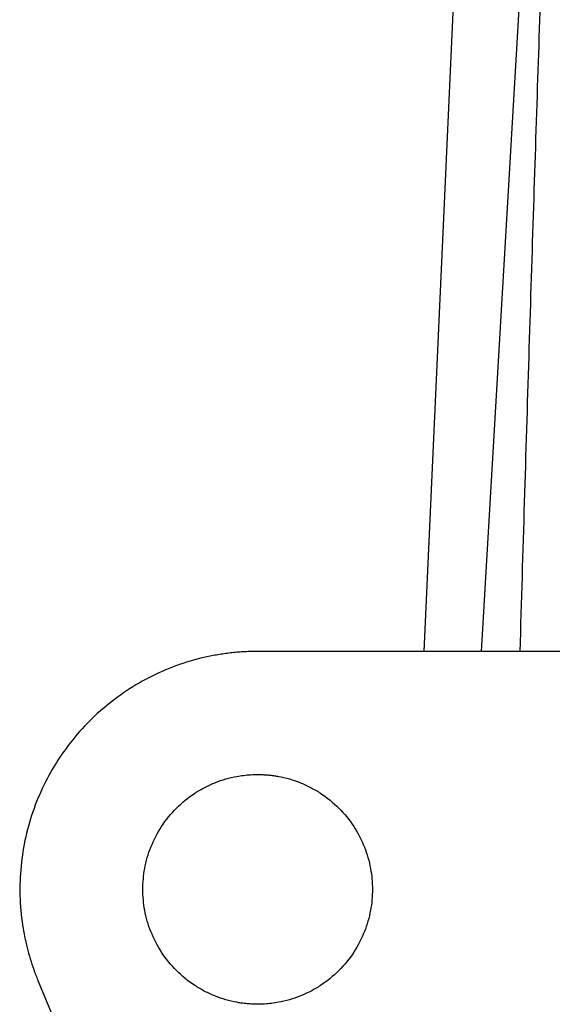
# Model space of a CAD drawing. Header units: millimetres. Extents: x 296 to 1495, y 17 to 1173.
# Tile 4 of 23: x 686 to 719, y 514 to 574. Entities that reach past the tile are written whole.
import ezdxf

# ---------------------------------------------------------------- set-up
doc = ezdxf.new("R2010")
doc.units = ezdxf.units.MM

msp = doc.modelspace()

# ---------------------------------------------------------------- linework, layer by layer
at = {"color": 7, "linetype": 'Continuous', "lineweight": 25}
for p, q in [((711.13, 535.979), (713.919, 597.355)), ((714.613, 535.979), (718.221, 597.355)), ((721.618, 535.979), (700.968, 535.979)), ((687.572, 515.93), (690.844, 508.03))]:
    msp.add_line(p, q, dxfattribs=at)
for points, knots in [([(716.977, 535.979), (717.067, 539.013), (717.245, 544.999), (717.516, 553.851), (717.787, 562.452), (718.057, 570.802), (718.242, 576.285), (718.333, 578.985)], [0, 0, 0, 0, 0.211639, 0.417459, 0.61746, 0.81164, 1, 1, 1, 1]), ([(700.968, 535.979), (700.838, 535.978), (700.578, 535.976), (700.188, 535.96), (699.8, 535.934), (699.413, 535.897), (699.027, 535.851), (698.643, 535.793), (698.259, 535.726), (697.877, 535.648), (697.038, 535.453), (695.761, 535.053), (694.115, 534.3), (692.574, 533.35), (691.179, 532.225), (689.943, 530.953), (688.883, 529.554), (687.996, 528.039), (687.294, 526.41), (686.789, 524.691), (686.501, 522.904), (686.434, 521.095), (686.563, 519.659), (686.749, 518.606), (686.905, 517.922), (687.093, 517.248), (687.312, 516.582), (687.485, 516.148), (687.572, 515.93)], [0, 0, 0, 0, 0.013727, 0.02742, 0.041089, 0.054744, 0.068393, 0.082049, 0.095719, 0.109415, 0.123146, 0.186583, 0.250038, 0.313475, 0.376929, 0.438458, 0.500004, 0.561532, 0.623079, 0.686516, 0.74997, 0.813407, 0.876862, 0.901545, 0.926142, 0.950712, 0.975312, 1, 1, 1, 1]), ([(700.968, 514.479), (700.882, 514.48), (700.712, 514.482), (700.456, 514.496), (700.201, 514.519), (699.947, 514.552), (699.555, 514.617), (699.031, 514.741), (698.378, 514.963), (697.742, 515.253), (696.919, 515.734), (695.983, 516.494), (695.074, 517.613), (694.424, 518.868), (694.049, 520.173), (693.929, 521.479), (694.049, 522.785), (694.424, 524.09), (695.074, 525.345), (695.983, 526.464), (696.919, 527.224), (697.742, 527.705), (698.378, 527.995), (699.03, 528.217), (699.61, 528.354), (700.115, 528.431), (700.541, 528.472), (700.825, 528.476), (700.968, 528.479)], [0, 0, 0, 0, 0.011674, 0.023326, 0.034972, 0.046628, 0.058309, 0.089193, 0.120101, 0.152273, 0.184469, 0.250118, 0.315768, 0.380053, 0.441772, 0.500003, 0.558234, 0.619953, 0.684238, 0.749887, 0.815537, 0.847708, 0.879904, 0.910788, 0.941696, 0.961138, 0.980548, 1, 1, 1, 1]), ([(700.968, 528.479), (701.053, 528.478), (701.224, 528.476), (701.48, 528.462), (701.735, 528.438), (701.989, 528.406), (702.381, 528.341), (702.905, 528.217), (703.557, 527.995), (704.193, 527.705), (705.017, 527.224), (705.953, 526.464), (706.862, 525.345), (707.512, 524.09), (707.887, 522.785), (708.007, 521.479), (707.887, 520.173), (707.512, 518.868), (706.862, 517.613), (705.953, 516.494), (705.017, 515.734), (704.194, 515.253), (703.558, 514.963), (702.905, 514.741), (702.325, 514.604), (701.82, 514.527), (701.395, 514.486), (701.11, 514.481), (700.968, 514.479)], [0, 0, 0, 0, 0.0116737, 0.0233258, 0.034972, 0.046628, 0.0583094, 0.0891935, 0.1201015, 0.1522733, 0.1844691, 0.2501183, 0.3157676, 0.3800526, 0.4417717, 0.5000028, 0.5582339, 0.6199531, 0.6842381, 0.7498873, 0.8155366, 0.8477084, 0.8799042, 0.9107883, 0.9416963, 0.9611376, 0.980548, 1, 1, 1, 1])]:
    msp.add_open_spline(points, degree=3, knots=knots, dxfattribs=at)

doc.saveas('drawing.dxf')
